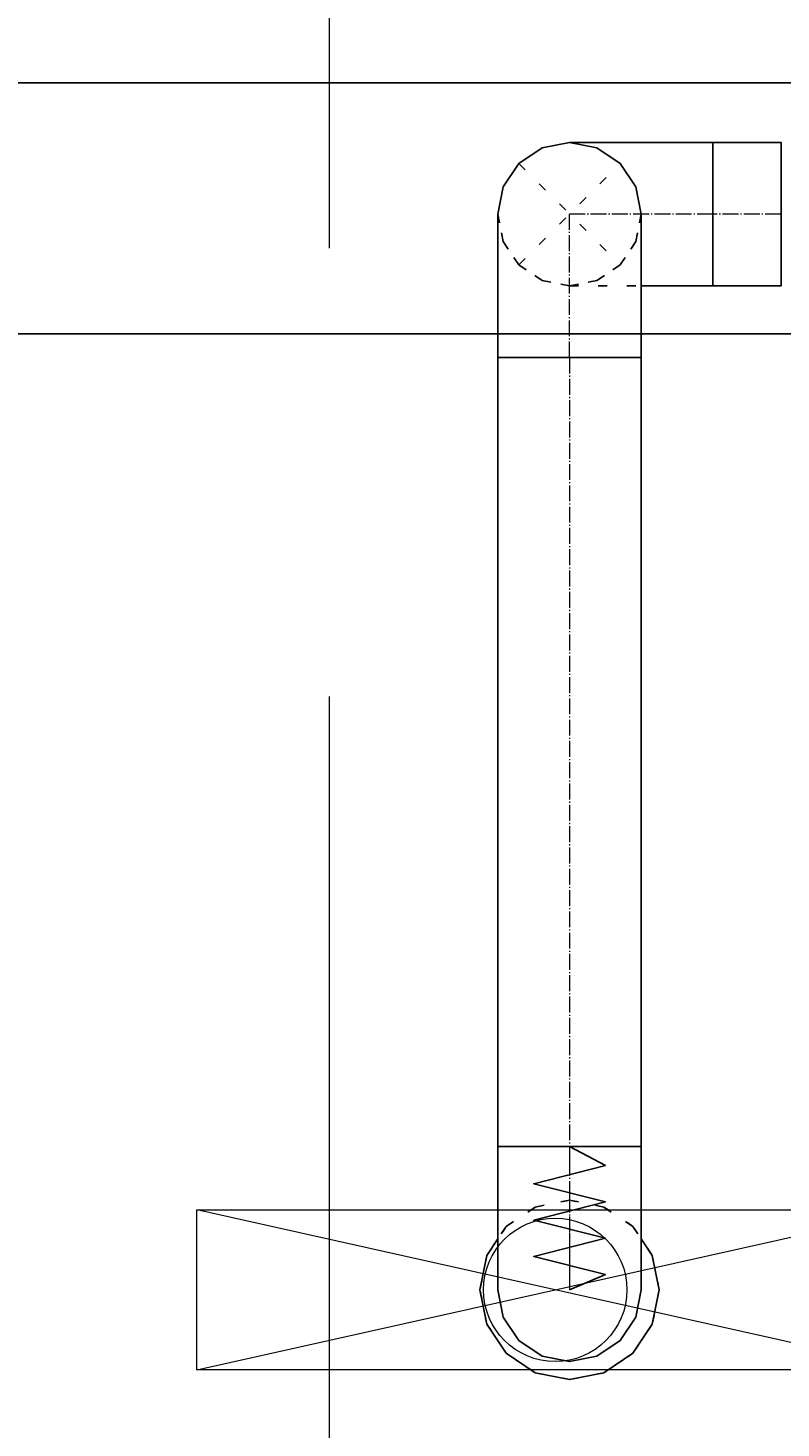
# Model space of a CAD drawing. Header units: centimetres. Extents: x -228435 to 46820, y -89367 to 152985.
# Tile 166 of 256: x -14296 to -13245, y 37803 to 39755. Entities that reach past the tile are written whole.
import ezdxf

# ---------------------------------------------------------------- set-up
doc = ezdxf.new("R2010")
doc.units = ezdxf.units.CM
doc.header["$LTSCALE"] = 50
doc.header["$PDMODE"] = 35
doc.header["$PDSIZE"] = 0.1
for name, pattern in [('Balustrady$0$DASHED', [0.75, 0.5, -0.25]), ('CADVENT_CENTERLINE', [9.9, 7.4, -1, 0.5, -1]), ('CADVENT_HIDDEN', [0.8, 0.25, -0.55]), ('Kondygnacja  -0_5$0$HIDDEN', [9.525, 6.35, -3.175]), ('Kondygnacja  -0_5$0$HIDDEN2', [4.7625, 3.175, -1.5875])]:
    doc.linetypes.add(name, pattern=pattern)
doc.layers.get('0').update_dxf_attribs({"color": 8})
doc.layers.get('DEFPOINTS').update_dxf_attribs({"color": 8})
for name, color, linetype in [('01-103-Went PP_poziom-0_5$0$L_Nawiew', 250, 'Continuous'), ('bgde-nawiewDETAILS', 1, 'Continuous'), ('bgde-nawiewEXP', 250, 'Continuous'), ('bgde-nawiewHIDDEN', 250, 'Continuous'), ('Kondygnacja  -0_5$0$ARCH_KONSTR_POWYŻEJ RZUTU', 8, 'Kondygnacja  -0_5$0$HIDDEN'), ('Kondygnacja  -0_5$0$ARCH_KONSTR_POWYŻEJ RZUTU_IST', 8, 'Kondygnacja  -0_5$0$HIDDEN2')]:
    doc.layers.add(name, color=color, linetype=linetype)
for name, color, linetype, lineweight in [('bgde-nawiewCEN', 7, 'Continuous', 13), ('bgde_nawiewnik', 11, 'Continuous', 5), ('Kondygnacja  -0_5$0$ARCH_INFO_WYMIARY', 8, 'Continuous', 9)]:
    doc.layers.add(name, color=color, linetype=linetype, lineweight=lineweight)
doc.styles.add('Kondygnacja  -0_5$0$Romans', font='Romans.shx', dxfattribs={"width": 0.7})
doc.dimstyles.new('Kondygnacja  -0_5$0$Wymiary 1-100', dxfattribs={"dimtxt": 12, "dimasz": 10, "dimexe": 5, "dimexo": 0, "dimgap": 4, "dimtad": 1, "dimrnd": 0.5, "dimzin": 12, "dimdsep": 46, "dimtxsty": 'Kondygnacja  -0_5$0$Romans', "dimblk": 'Kondygnacja  -0_5$0$_Oblique', "dimcen": 10, "dimdle": 10, "dimclrt": 55, "dimazin": 0, "dimtfac": 1, "dimtmove": 1, "dimatfit": 3, "dimfxl": 8, "dimfxlon": 1, "dimtolj": 1, "dimtzin": 0, "dimarcsym": 0})

# ---------------------------------------------------------------- blocks, each defined once
blk = doc.blocks.new('Kondygnacja  -0_5$0$konstrukcja istniejąca -0.5')
at = {"layer": 'Kondygnacja  -0_5$0$ARCH_KONSTR_POWYŻEJ RZUTU_IST', "ltscale": 10, "elevation": 0}
for points in [[(9938, 8467.89), (10982, 8467.89)], [(10982, 8432.89), (9938, 8432.89)]]:
    blk.add_lwpolyline(points, dxfattribs=at)
blk = doc.blocks.new('Kondygnacja  -0_5$0$_Oblique')
at = {"color": 0, "linetype": 'ByBlock', "lineweight": -2}
blk.add_line((-0.5, -0.5), (0.5, 0.5), dxfattribs=at)
blk = doc.blocks.new('*D212')
at = {"layer": 'DEFPOINTS', "color": 0}
for p in [(-30586.3, 81900), (-30681.1, 12489.5), (9064, 12489.5)]:
    blk.add_point(p, dxfattribs=at)
at = {"layer": 'Kondygnacja  -0_5$0$ARCH_INFO_WYMIARY', "color": 0, "lineweight": -2}
for p, q in [((-30681.1, 81910), (-30681.1, 12479.5)), ((-30673.1, 81900), (-30686.1, 81900)), ((-30673.1, 12489.5), (-30686.1, 12489.5))]:
    blk.add_line(p, q, dxfattribs=at)
at = {"layer": 'Kondygnacja  -0_5$0$ARCH_INFO_WYMIARY', "color": 0, "lineweight": -2, "xscale": 10, "yscale": 10, "zscale": 10}
for p, rotation in [((-30681.1, 81900), 90), ((-30681.1, 12489.5), 270)]:
    blk.add_blockref('Kondygnacja  -0_5$0$_Oblique', p, dxfattribs=dict(at, rotation=rotation))
at = {"layer": 'Kondygnacja  -0_5$0$ARCH_INFO_WYMIARY', "color": 55, "insert": (-30691.1, 47194.8), "char_height": 12, "attachment_point": 5, "rotation": 90, "style": 'Kondygnacja  -0_5$0$Romans'}
blk.add_mtext('\\A1;69410.5', dxfattribs=at)
blk = doc.blocks.new('A$C066D7839')
at = {"layer": 'bgde_nawiewnik'}
for p, q in [((-50, -11.15), (-50, 11.15)), ((-50, 11.15), (50, 11.15)), ((-50, -11.15), (50, 11.15)), ((50, -11.15), (-50, 11.15)), ((50, 11.15), (50, -11.15)), ((50, -11.15), (-50, -11.15))]:
    blk.add_line(p, q, dxfattribs=at)
blk.add_circle((0, 0), 10, dxfattribs=at)

msp = doc.modelspace()

# ---------------------------------------------------------------- linework, layer by layer
at = {"linetype": 'Balustrady$0$DASHED', "lineweight": 20, "ltscale": 50, "elevation": -6300}
msp.add_lwpolyline([(-19219.601, 53823.486), (-13875.468, 53823.486), (-13875.468, 34373.387), (-19219.601, 34373.387)], close=True, dxfattribs=at)
at = {"layer": 'bgde-nawiewCEN', "linetype": 'CADVENT_CENTERLINE', "ltscale": 0.06}
for p, q in [((-13340.031, 39495.952), (-13540.031, 39495.952)), ((-13540.031, 39295.952), (-13540.031, 39495.952)), ((-13245.031, 39495.952), (-13340.031, 39495.952)), ((-13540.031, 39295.952), (-13540.031, 38196.041)), ((-13540.031, 38196.041), (-13540.031, 38177.345)), ((-13540.031, 38177.345), (-13540.031, 38126.234)), ((-13540.031, 38126.234), (-13540.031, 38098.441)), ((-13540.031, 38098.441), (-13540.031, 38074.915)), ((-13540.031, 38074.915), (-13540.031, 38055.3)), ((-13540.031, 38055.3), (-13540.031, 38039.241)), ((-13540.031, 38039.241), (-13540.031, 38026.382)), ((-13540.031, 38026.382), (-13540.031, 38016.367)), ((-13540.031, 38016.367), (-13540.031, 38008.841)), ((-13540.031, 38008.841), (-13540.031, 38003.448)), ((-13540.031, 38003.448), (-13540.031, 37999.834)), ((-13540.031, 37999.834), (-13540.031, 37997.641)), ((-13540.031, 37997.641), (-13540.031, 37996.515)), ((-13540.031, 37996.515), (-13540.031, 37996.041))]:
    msp.add_line(p, q, dxfattribs=at)
at = {"layer": 'bgde-nawiewDETAILS', "linetype": 'CADVENT_HIDDEN'}
for p, q in [((-13610.742, 39425.241), (-13469.321, 39566.663)), ((-13610.742, 39566.663), (-13469.321, 39425.241))]:
    msp.add_line(p, q, dxfattribs=at)
at = {"layer": 'bgde-nawiewEXP', "linetype": 'Continuous'}
for points in [[(-13640.031, 39295.952), (-13640.031, 39495.952), (-13632.419, 39534.22), (-13610.742, 39566.663), (-13578.3, 39588.34), (-13540.031, 39595.952), (-13501.763, 39588.34)], [(-13640.031, 39495.952), (-13632.419, 39534.22), (-13610.742, 39566.663), (-13578.3, 39588.34), (-13540.031, 39595.952), (-13340.031, 39595.952), (-13340.031, 39395.952), (-13440.031, 39395.952)], [(-13640.031, 39495.952), (-13632.419, 39534.22), (-13610.742, 39566.663), (-13578.3, 39588.34), (-13540.031, 39595.952), (-13501.763, 39588.34)], [(-13501.763, 39295.952), (-13440.031, 39295.952), (-13440.031, 39495.952), (-13447.643, 39534.22), (-13469.321, 39566.663), (-13501.763, 39588.34), (-13540.031, 39595.952)], [(-13640.031, 38196.041), (-13640.031, 39295.952), (-13501.763, 39295.952)], [(-13640.031, 39295.952), (-13501.763, 39295.952)], [(-13501.763, 39295.952), (-13540.031, 39295.952)], [(-13501.763, 39295.952), (-13540.031, 39295.952)], [(-13501.763, 39295.952), (-13440.031, 39295.952), (-13440.031, 38196.041), (-13501.763, 38196.041)], [(-13640.031, 38196.041), (-13501.763, 38196.041)], [(-13501.763, 38196.041), (-13540.031, 38196.041)], [(-13501.763, 38196.041), (-13469.321, 38196.041)], [(-13665.031, 37996.041), (-13655.516, 37948.206), (-13628.42, 37907.653), (-13587.867, 37880.556), (-13540.031, 37871.041), (-13492.196, 37880.556), (-13451.643, 37907.653), (-13424.546, 37948.206), (-13415.031, 37996.041), (-13424.546, 38043.877), (-13440.031, 38067.051)], [(-13665.031, 37996.041), (-13655.516, 38043.877), (-13640.031, 38067.051)]]:
    msp.add_lwpolyline(points, dxfattribs=at)
for points in [[(-13540.031, 39595.952), (-13501.763, 39588.34), (-13469.321, 39566.663), (-13447.643, 39534.22), (-13440.031, 39495.952), (-13447.643, 39534.22), (-13469.321, 39566.663), (-13501.763, 39588.34)], [(-13340.031, 39395.952), (-13340.031, 39595.952), (-13245.031, 39595.952), (-13245.031, 39395.952)], [(-13640.031, 37996.041), (-13640.031, 38196.041), (-13440.031, 38196.041), (-13440.031, 37996.041), (-13447.643, 37957.773), (-13469.321, 37925.33), (-13501.763, 37903.653), (-13540.031, 37896.041), (-13578.3, 37903.653), (-13610.742, 37925.33), (-13632.419, 37957.773)]]:
    msp.add_lwpolyline(points, close=True, dxfattribs=at)
at = {"layer": 'bgde-nawiewEXP'}
msp.add_lwpolyline([(-13540.031, 37996.041), (-13490.031, 38017.339), (-13590.031, 38042.701), (-13490.031, 38067.921), (-13590.031, 38093.206), (-13490.031, 38118.741), (-13590.031, 38144.1), (-13490.031, 38169.559), (-13540.031, 38196.041)], dxfattribs=at)
at = {"layer": 'bgde-nawiewHIDDEN', "linetype": 'CADVENT_HIDDEN'}
msp.add_lwpolyline([(-13640.031, 39495.952), (-13632.419, 39457.684), (-13610.742, 39425.241), (-13578.3, 39403.564), (-13540.031, 39395.952), (-13501.763, 39403.564), (-13469.321, 39425.241), (-13447.643, 39457.684), (-13440.031, 39495.952), (-13447.643, 39457.684), (-13469.321, 39425.241), (-13501.763, 39403.564), (-13540.031, 39395.952), (-13578.3, 39403.564), (-13610.742, 39425.241), (-13632.419, 39457.684)], close=True, dxfattribs=at)
for points in [[(-13540.031, 39395.952), (-13440.031, 39395.952)], [(-13665.031, 37996.041), (-13655.516, 37948.206), (-13628.42, 37907.653), (-13587.867, 37880.556), (-13540.031, 37871.041), (-13492.196, 37880.556), (-13451.643, 37907.653), (-13424.546, 37948.206), (-13415.031, 37996.041), (-13424.546, 38043.877), (-13451.643, 38084.429), (-13492.196, 38111.526), (-13540.031, 38121.041), (-13587.867, 38111.526), (-13628.42, 38084.429), (-13640.031, 38067.051)], [(-13665.031, 37996.041), (-13655.516, 38043.877), (-13628.42, 38084.429), (-13587.867, 38111.526), (-13540.031, 38121.041), (-13492.196, 38111.526), (-13451.643, 38084.429), (-13440.031, 38067.051)]]:
    msp.add_lwpolyline(points, dxfattribs=at)

# ---------------------------------------------------------------- block references
at = {"layer": '01-103-Went PP_poziom-0_5$0$L_Nawiew', "xscale": 10, "yscale": 10, "zscale": 10}
msp.add_blockref('A$C066D7839', (-13560.036, 37996.041, -359.816), dxfattribs=at)
at = {"layer": 'Kondygnacja  -0_5$0$ARCH_KONSTR_POWYŻEJ RZUTU', "xscale": 10, "yscale": 10, "zscale": 10}
msp.add_blockref('Kondygnacja  -0_5$0$konstrukcja istniejąca -0.5', (-121140, -45000), dxfattribs=at)

# ---------------------------------------------------------------- dimensions: what is measured, and where the dimension line sits
at = {"layer": 'Kondygnacja  -0_5$0$ARCH_INFO_WYMIARY'}
dim = msp.add_linear_dim(base=(-30681.114, 12489.5), p1=(-30586.301, 81900), p2=(9064, 12489.5), angle=90, dimstyle='Kondygnacja  -0_5$0$Wymiary 1-100', dxfattribs=at)
dim.commit()
dim.dimension.update_dxf_attribs({"geometry": '*D212', "text_midpoint": (-30691.114, 47194.75)})

doc.saveas('drawing.dxf')
